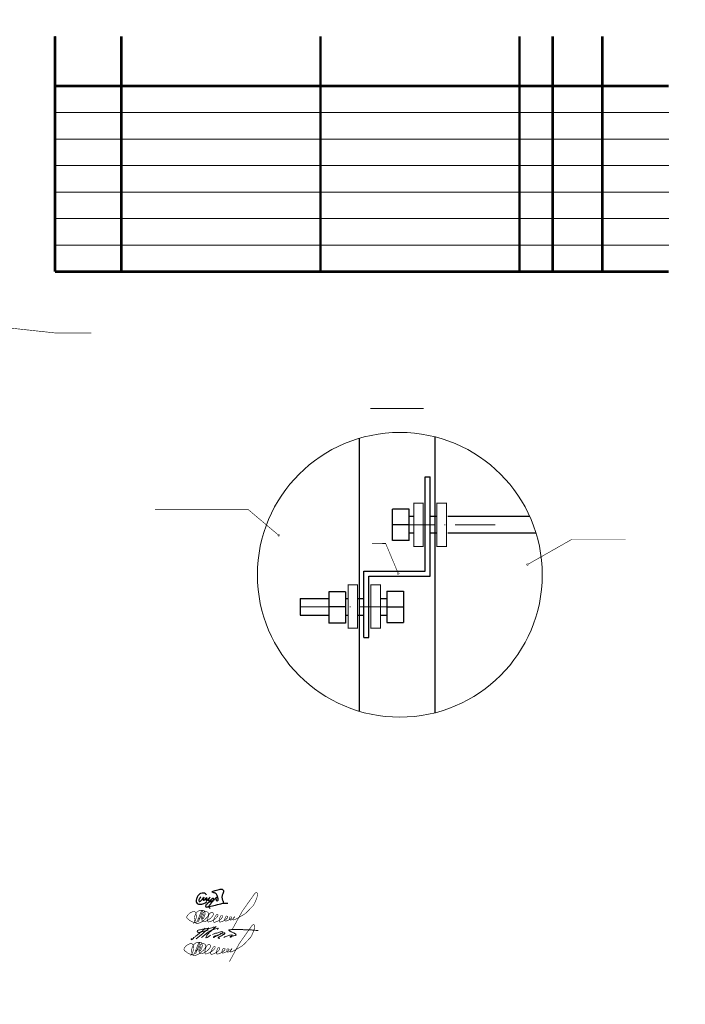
# Model space of a CAD drawing. Header units: millimetres. Extents: x 0 to 420, y 0 to 297.
# Tile 2 of 2: x 219 to 420, y 0 to 297. Entities that reach past the tile are written whole.
import ezdxf

# ---------------------------------------------------------------- set-up
doc = ezdxf.new("R2010")
doc.units = ezdxf.units.MM
for name, pattern in [('K5LT32770', [0]), ('K5LT32773', [0]), ('K5LT32782', [0]), ('K5LT32789', [0]), ('K5LT32790', [0]), ('K5LT32794', [0]), ('K5LT32797', [0]), ('K5LT32798', [18.2, 12, -3, 0.2, -3]), ('K5LT32801', [0]), ('K5LT_THIN', [0])]:
    doc.linetypes.add(name, pattern=pattern)

# ---------------------------------------------------------------- blocks, each defined once
blk = doc.blocks.new('U6')
at = {"color": 7, "linetype": 'K5LT32782', "const_width": 0.5}
blk.add_lwpolyline([(297.41, 141.51, 1), (297.48, 141.4, 1)], format="xyb", close=True, dxfattribs=at)
blk = doc.blocks.new('U7')
at = {"color": 7, "linetype": 'K5LT32782', "const_width": 0.5}
blk.add_lwpolyline([(372.47, 132.67, 1), (372.36, 132.61, 1)], format="xyb", close=True, dxfattribs=at)
blk = doc.blocks.new('U11')
at = {"color": 7, "linetype": 'K5LT32782', "const_width": 0.5}
blk.add_lwpolyline([(333.45, 129.98, 1), (333.5, 129.86, 1)], format="xyb", close=True, dxfattribs=at)
blk = doc.blocks.new('U17')
at = {"color": 7, "linetype": 'K5LT32770', "lineweight": 30}
for points, knots in [([(275.65, 32.93), (275.57, 33.09), (275.48, 33.21), (275.36, 33.31), (275.2, 33.45), (274.97, 33.53), (274.76, 33.56), (274.48, 33.61), (274.15, 33.55), (273.89, 33.44), (273.57, 33.3), (273.29, 33), (273.07, 32.72), (272.87, 32.45), (272.69, 32.12), (272.62, 31.79), (272.56, 31.54), (272.53, 31.26), (272.58, 31.02), (272.63, 30.8), (272.71, 30.53), (272.87, 30.39), (273.04, 30.24), (273.35, 30.22), (273.59, 30.2), (274, 30.16), (274.44, 30.3), (274.83, 30.43), (275.18, 30.55), (275.52, 30.71), (275.84, 30.91)], [0, 0, 0, 0, 1, 1, 1, 2, 2, 2, 3, 3, 3, 4, 4, 4, 5, 5, 5, 6, 6, 6, 7, 7, 7, 8, 8, 8, 9, 9, 9, 10, 10, 10, 10]), ([(273.91, 32.44), (273.83, 32.26), (273.73, 32.09), (273.63, 31.92), (273.54, 31.79), (273.39, 31.68), (273.35, 31.54), (273.32, 31.44), (273.3, 31.3), (273.34, 31.21), (273.37, 31.15), (273.43, 31.07), (273.49, 31.05), (273.59, 31), (273.74, 31.07), (273.85, 31.11), (274, 31.18), (274.1, 31.35), (274.22, 31.48), (274.5, 31.76), (275.09, 32.48), (275, 32.35), (274.97, 32.3), (274.75, 32.1), (274.69, 31.94), (274.64, 31.82), (274.56, 31.67), (274.6, 31.56), (274.63, 31.5), (274.7, 31.42), (274.76, 31.39), (274.85, 31.36), (274.98, 31.43), (275.08, 31.48), (275.36, 31.6), (275.63, 32.32), (275.67, 32.22), (275.69, 32.16), (275.58, 31.84), (275.57, 31.65), (275.57, 31.54), (275.53, 31.37), (275.59, 31.32), (275.65, 31.28), (275.82, 31.32), (275.91, 31.37), (275.98, 31.41), (276.03, 31.49), (276.09, 31.55), (276.33, 31.78), (276.74, 32.38), (276.73, 32.33), (276.73, 32.3), (276.37, 31.92), (276.32, 31.67), (276.3, 31.56), (276.25, 31.41), (276.3, 31.32), (276.34, 31.26), (276.44, 31.2), (276.5, 31.19), (276.63, 31.16), (276.77, 31.32), (276.89, 31.4), (277.04, 31.51), (277.17, 31.66), (277.31, 31.78), (277.39, 31.84), (277.46, 31.92), (277.55, 31.97), (277.59, 31.99), (277.65, 32.03), (277.69, 32.03), (277.75, 32.02), (277.77, 31.85), (277.77, 31.76), (277.79, 31.58), (277.63, 31.41), (277.54, 31.24), (277.42, 31), (277.26, 30.78), (277.11, 30.56), (276.89, 30.25), (276.69, 29.92), (276.41, 29.67), (276.24, 29.52), (276.08, 29.3), (275.87, 29.27), (275.78, 29.25), (275.65, 29.23), (275.58, 29.28), (275.52, 29.32), (275.49, 29.42), (275.47, 29.5), (275.45, 29.62), (275.48, 29.77), (275.52, 29.89), (275.59, 30.1), (275.75, 30.28), (275.91, 30.43), (276.05, 30.56), (276.22, 30.66), (276.39, 30.76), (276.59, 30.88), (276.8, 30.98), (277.01, 31.08), (277.12, 31.14), (277.23, 31.2), (277.34, 31.25), (277.49, 31.31), (277.68, 31.31), (277.81, 31.4), (277.92, 31.47), (278, 31.59), (278.1, 31.68), (278.33, 31.9), (278.51, 32.22), (278.8, 32.34), (278.84, 32.36), (278.92, 32.39), (278.93, 32.39), (278.94, 32.39), (278.82, 32.32), (278.77, 32.28), (278.72, 32.23), (278.65, 32.19), (278.61, 32.13), (278.54, 32.04), (278.52, 31.9), (278.51, 31.79), (278.51, 31.66), (278.54, 31.53), (278.6, 31.42), (278.64, 31.35), (278.68, 31.26), (278.74, 31.23), (278.82, 31.19), (278.98, 31.23), (279.05, 31.29), (279.13, 31.35), (279.16, 31.49), (279.18, 31.6), (279.21, 31.77), (279.14, 31.95), (279.11, 32.11), (279.08, 32.26), (279.05, 32.41), (278.99, 32.56), (278.93, 32.73), (278.83, 32.89), (278.73, 33.06), (278.66, 33.18), (278.6, 33.35), (278.48, 33.43), (278.42, 33.48), (278.33, 33.5), (278.25, 33.54), (278.12, 33.59), (277.99, 33.63), (277.85, 33.67), (277.72, 33.71), (277.58, 33.74), (277.45, 33.79), (277.38, 33.81), (277.26, 33.83), (277.25, 33.86), (277.24, 33.9), (277.39, 33.95), (277.47, 33.99), (277.61, 34.07), (277.78, 34.12), (277.94, 34.18), (278.43, 34.37), (278.94, 34.55), (279.47, 34.65), (279.69, 34.69), (279.94, 34.79), (280.16, 34.75), (280.28, 34.72), (280.42, 34.68), (280.52, 34.6), (280.62, 34.53), (280.73, 34.43), (280.76, 34.31), (280.8, 34.21), (280.76, 34.08), (280.74, 33.97), (280.72, 33.75), (280.68, 33.53), (280.59, 33.32), (280.53, 33.19), (280.41, 33.08), (280.37, 32.94), (280.34, 32.84), (280.34, 32.73), (280.33, 32.62), (280.32, 32.49), (280.3, 32.35), (280.3, 32.22), (280.31, 32.06), (280.35, 31.9), (280.39, 31.75), (280.42, 31.62), (280.48, 31.5), (280.52, 31.38), (280.56, 31.28), (280.6, 31.18), (280.64, 31.07), (280.67, 30.98), (280.7, 30.89), (280.72, 30.8), (280.73, 30.7), (280.73, 30.61), (280.72, 30.52)], [0, 0, 0, 0, 1, 1, 1, 2, 2, 2, 3, 3, 3, 4, 4, 4, 5, 5, 5, 6, 6, 6, 7, 7, 7, 8, 8, 8, 9, 9, 9, 10, 10, 10, 11, 11, 11, 12, 12, 12, 13, 13, 13, 14, 14, 14, 15, 15, 15, 16, 16, 16, 17, 17, 17, 18, 18, 18, 19, 19, 19, 20, 20, 20, 21, 21, 21, 22, 22, 22, 23, 23, 23, 24, 24, 24, 25, 25, 25, 26, 26, 26, 27, 27, 27, 28, 28, 28, 29, 29, 29, 30, 30, 30, 31, 31, 31, 32, 32, 32, 33, 33, 33, 34, 34, 34, 35, 35, 35, 36, 36, 36, 37, 37, 37, 38, 38, 38, 39, 39, 39, 40, 40, 40, 41, 41, 41, 42, 42, 42, 43, 43, 43, 44, 44, 44, 45, 45, 45, 46, 46, 46, 47, 47, 47, 48, 48, 48, 49, 49, 49, 50, 50, 50, 51, 51, 51, 52, 52, 52, 53, 53, 53, 54, 54, 54, 55, 55, 55, 56, 56, 56, 57, 57, 57, 58, 58, 58, 59, 59, 59, 60, 60, 60, 61, 61, 61, 62, 62, 62, 63, 63, 63, 64, 64, 64, 65, 65, 65, 66, 66, 66, 67, 67, 67, 68, 68, 68, 69, 69, 69, 70, 70, 70, 71, 71, 71, 71]), ([(276.81, 28.85), (276.57, 29.02), (276.43, 29.17), (276.38, 29.3), (276.25, 29.61), (277.38, 29.63), (277.89, 29.78), (278.58, 29.98), (279.28, 30.2), (279.98, 30.33), (280.42, 30.42), (280.86, 30.53), (281.3, 30.54), (281.55, 30.54), (281.79, 30.52), (282.04, 30.49)], [0, 0, 0, 0, 1, 1, 1, 2, 2, 2, 3, 3, 3, 4, 4, 4, 5, 5, 5, 5])]:
    blk.add_open_spline(points, degree=3, knots=knots, dxfattribs=at)
blk = doc.blocks.new('U18')
at = {"color": 7, "linetype": 'K5LT_THIN', "const_width": 0.18}
for points in [[(274.05, 17.59), (273.67, 16.63), (273.59, 16.45), (273.53, 16.24), (273.53, 16.16), (273.53, 16.09), (273.58, 16.06), (273.69, 16.07), (273.8, 16.18), (273.95, 16.35), (274.02, 16.49), (274.07, 16.6), (274.34, 17.37), (274.38, 17.64), (274.36, 17.91), (274.29, 18.28), (274.21, 18.45), (274.09, 18.59), (273.91, 18.68), (273.61, 18.72), (273.32, 18.72), (273, 18.7), (272.7, 18.63), (272.51, 18.55), (272.24, 18.37), (271.95, 18.16), (271.8, 17.98), (271.62, 17.68), (271.46, 17.41), (271.32, 17.02), (271.22, 16.69), (271.18, 16.35), (271.2, 15.84), (271.25, 15.4), (271.36, 15.03), (271.48, 14.89), (271.67, 14.77), (271.85, 14.73), (272.01, 14.73), (272.26, 14.77), (272.54, 14.83), (272.77, 14.9), (272.95, 14.99), (273.21, 15.11), (273.53, 15.3), (273.64, 15.39), (273.74, 15.48), (273.95, 15.65), (274.58, 16.18), (274.82, 16.41), (275.05, 16.68), (275.25, 16.97), (275.33, 17.16), (275.37, 17.41), (275.39, 17.66), (275.37, 17.82), (275.32, 17.98), (275.19, 18.12), (275.05, 18.21), (274.84, 18.26), (274.7, 18.28), (274.43, 18.28), (274.3, 18.28), (274.26, 18.28), (274.21, 18.27), (274.17, 18.25), (274.12, 18.23), (274.09, 18.2), (274, 18.12), (273.93, 18.03), (273.82, 17.89), (273.71, 17.73), (273.62, 17.56), (273.54, 17.39), (273.43, 17.08), (273.36, 16.84), (273.33, 16.59), (273.35, 16.15), (273.4, 15.93), (273.48, 15.67), (273.55, 15.52), (273.63, 15.42), (273.69, 15.33), (273.74, 15.29), (273.82, 15.25), (273.86, 15.24), (273.94, 15.22), (274.01, 15.22), (274.12, 15.22), (274.23, 15.25), (274.41, 15.3), (274.99, 15.6), (275.81, 16.11), (276.1, 16.35), (276.3, 16.55), (276.54, 16.83), (276.76, 17.15), (276.88, 17.36), (276.9, 17.41), (276.92, 17.48), (276.91, 17.56), (276.9, 17.63), (276.88, 17.72), (276.83, 17.81), (276.79, 17.87), (276.7, 17.95), (276.64, 17.98), (276.55, 18.01), (276.48, 18.02), (276.39, 18.02), (276.27, 18.01), (276.18, 17.98), (276.1, 17.95), (276.03, 17.91), (275.89, 17.81), (275.76, 17.69), (275.68, 17.58), (275.63, 17.48), (275.51, 17.23), (275.43, 16.98), (275.28, 16.57), (275.22, 16.3), (275.18, 16.03), (275.17, 15.7), (275.18, 15.55), (275.2, 15.42), (275.23, 15.33), (275.26, 15.28), (275.3, 15.23), (275.34, 15.2), (275.4, 15.19), (275.48, 15.18), (275.57, 15.2), (276.12, 15.37), (276.73, 15.64), (277.51, 16.16), (277.75, 16.38), (277.98, 16.63), (278.19, 16.92), (278.26, 17.1), (278.26, 17.23), (278.26, 17.29), (278.25, 17.34), (278.24, 17.36), (278.22, 17.39), (278.18, 17.42), (278.14, 17.45), (278.11, 17.46), (278.07, 17.47), (278, 17.46), (277.93, 17.43), (277.86, 17.39), (277.8, 17.34), (277.73, 17.25), (277.62, 17.1), (277.5, 16.91), (277.38, 16.73), (277.27, 16.5), (277.14, 16.22), (277.03, 15.98), (276.97, 15.81), (276.93, 15.57), (276.93, 15.38), (276.95, 15.21), (276.98, 15.18), (277.04, 15.12), (277.08, 15.1), (277.14, 15.08), (277.22, 15.08), (277.33, 15.09), (277.44, 15.12), (277.93, 15.28), (278.26, 15.44), (278.76, 15.74), (279.09, 15.98), (279.26, 16.14), (279.42, 16.33), (279.57, 16.55), (279.64, 16.69), (279.66, 16.82), (279.67, 16.91), (279.66, 16.96), (279.64, 17.02), (279.6, 17.07), (279.53, 17.12), (279.48, 17.13), (279.39, 17.13), (279.33, 17.13), (279.26, 17.1), (279.21, 17.07), (279.17, 17.04), (279.11, 16.97), (279.05, 16.87), (278.98, 16.73), (278.87, 16.5), (278.81, 16.33), (278.74, 16.09), (278.71, 15.83), (278.68, 15.6), (278.69, 15.46), (278.7, 15.39), (278.72, 15.33), (278.74, 15.28), (278.75, 15.23), (278.8, 15.18), (278.92, 15.15), (279.09, 15.17), (279.51, 15.28), (279.82, 15.41), (280.36, 15.71), (280.66, 15.94), (280.91, 16.17), (281.14, 16.38), (281.21, 16.51), (281.22, 16.72), (281.21, 16.82), (281.19, 16.87), (281.13, 16.92), (281.02, 16.94), (280.93, 16.95), (280.86, 16.94), (280.79, 16.92), (280.74, 16.89), (280.68, 16.81), (280.6, 16.69), (280.49, 16.48), (280.4, 16.25), (280.35, 16.08), (280.3, 15.92), (280.28, 15.78), (280.28, 15.72), (280.29, 15.65), (280.32, 15.61), (280.4, 15.52), (280.48, 15.46), (280.56, 15.44), (280.73, 15.47), (280.99, 15.57), (281.43, 15.75), (281.77, 15.91), (282.04, 16.08), (282.25, 16.23), (282.41, 16.38), (282.46, 16.47), (282.46, 16.54), (282.42, 16.61), (282.38, 16.65), (282.31, 16.69), (282.22, 16.72), (282.11, 16.73), (282.04, 16.72), (281.98, 16.72), (281.91, 16.68), (281.83, 16.57), (281.8, 16.49), (281.78, 16.37), (281.78, 16.27), (281.8, 16.13), (281.81, 15.99), (281.84, 15.91), (281.86, 15.84), (281.89, 15.81), (281.92, 15.78), (281.99, 15.77), (282.13, 15.77), (282.28, 15.79), (282.44, 15.87), (282.58, 15.96), (282.76, 16.08), (282.92, 16.22), (283.07, 16.36), (283.26, 16.6), (283.29, 16.66), (283.31, 16.73), (283.28, 16.76), (283.23, 16.75), (283.18, 16.72), (283.11, 16.62), (283, 16.45), (282.88, 16.24), (282.84, 16.15), (282.82, 16), (282.83, 15.93), (282.86, 15.88), (282.88, 15.84), (282.92, 15.81), (282.96, 15.8), (283.03, 15.8), (283.1, 15.82), (283.38, 15.93), (283.9, 16.16), (284.55, 16.54), (285.72, 17.19), (286.34, 17.57), (286.75, 17.91), (287.35, 18.49), (288.04, 19.24), (288.89, 20.11), (289.27, 20.71), (289.74, 21.83), (289.95, 22.32), (290.08, 22.8), (290.16, 23.2), (290.18, 23.51), (290.18, 23.65), (290.14, 23.82), (290.06, 23.95), (289.93, 24.01), (289.79, 24.02), (289.69, 24), (289.6, 23.97), (289.48, 23.87), (289.4, 23.78), (289.23, 23.56), (286.51, 19.71), (286, 18.98), (285.54, 18.31), (282.55, 12.86)], [(273.66, 18.55), (273.48, 18.54), (273.41, 18.5), (273.27, 18.38), (273.14, 18.12), (272.74, 17.11), (272.24, 15.78), (272.04, 15.35), (271.91, 15.19), (271.6, 15.03), (271.46, 15), (271.25, 15), (270.99, 15.05), (270.74, 15.13), (270.45, 15.24), (270.21, 15.36), (269.99, 15.46), (269.79, 15.61), (269.59, 15.78), (269.37, 15.96), (269.14, 16.12), (268.99, 16.28), (268.92, 16.4), (268.87, 16.55), (268.88, 16.71), (268.94, 16.9), (269.06, 17.1), (269.4, 17.5), (269.72, 17.8), (270.08, 18.03), (270.52, 18.22), (270.8, 18.3), (270.98, 18.33), (271.07, 18.32), (271.17, 18.3), (271.31, 18.24), (271.42, 18.17), (271.53, 18.03), (271.63, 17.8), (271.69, 17.42), (271.72, 17.13), (271.74, 16.74), (271.72, 16.53), (271.66, 16.27), (271.58, 15.95), (271.49, 15.72), (271.34, 15.36), (271.21, 15.13), (270.89, 14.68)], [(273.66, 18.55), (272.34, 15.13)], [(272.17, 16.04), (273.08, 16.48)]]:
    blk.add_lwpolyline(points, dxfattribs=at)
blk = doc.blocks.new('U19')
at = {"color": 7, "linetype": 'K5LT_THIN', "lineweight": 18}
blk.add_arc((253.28, 46.09), 32.63, 306.1798, 315.028, dxfattribs=at)
for points, knots in [([(271.12, 19.82), (271.1, 19.78), (271.07, 19.71), (271.02, 19.57), (271.2, 19.43), (271.53, 19.74), (271.88, 20.18), (272.53, 20.61), (273.19, 21.19), (273.92, 21.76), (274.65, 22.37), (275.07, 22.79), (275.26, 22.99)], [0, 0, 0, 0, 0.113653, 0.254015, 0.376707, 0.660679, 1.362779, 2.210229, 2.931504, 4.015017, 4.972839, 5.797245, 5.797245, 5.797245, 5.797245]), ([(276.12, 22.38), (275.59, 22.24), (274.69, 22), (273.69, 21.69), (273.04, 21.69), (272.81, 22), (272.95, 22.34), (273.35, 22.37), (273.83, 22.51), (274.66, 22.63), (275.82, 22.95), (276.94, 22.83), (277.88, 23.46), (278.15, 23.11), (278.01, 23.06), (277.91, 23.02)], [0, 0, 0, 0, 1.640413, 2.788647, 3.181003, 3.475016, 3.785471, 4.050237, 4.604416, 5.320544, 6.566646, 8.105837, 8.942503, 9.016001, 9.262776, 9.262776, 9.262776, 9.262776]), ([(274.11, 20.14), (274.52, 20.48), (275.27, 21.1), (276.35, 21.87), (277.31, 22.49), (278.26, 22.68), (278.82, 22.88), (279.11, 22.93), (279.16, 22.9), (279.17, 22.82), (279.06, 22.75), (278.99, 22.67), (278.94, 22.61), (278.93, 22.59)], [0, 0, 0, 0, 1.600081, 2.884789, 3.999168, 4.989608, 5.748814, 5.808954, 5.844678, 5.9081, 6.008557, 6.193433, 6.246811, 6.246811, 6.246811, 6.246811]), ([(276.66, 21.79), (276.44, 21.56), (276.06, 21.18), (275.62, 20.7), (275.25, 19.65), (276.17, 20.31), (276.87, 20.82)], [0, 0, 0, 0, 0.943722, 1.596659, 2.060412, 3.620108, 3.620108, 3.620108, 3.620108]), ([(278.55, 23.5), (278.26, 23.21), (277.67, 22.64), (277.06, 22.1), (276.75, 21.82)], [0, 0, 0, 0, 1.224779, 2.458686, 2.458686, 2.458686, 2.458686]), ([(277.48, 21.09), (277.79, 21.2), (278.3, 21.38), (279.02, 21.59), (279.58, 21.73), (280.04, 21.88), (280.38, 21.96), (280.67, 21.81), (280.46, 21.48), (279.93, 21.24), (279.02, 20.72), (278.44, 20.57), (277.63, 20.07), (278.1, 20.65), (278.77, 20.69), (279.82, 21.27), (280.5, 21.52), (281.32, 21.59), (281.06, 21.11), (280.62, 21.06), (280.23, 20.59), (279.68, 20.46), (279.36, 20.25), (279.13, 20.06), (279.35, 19.8), (279.56, 19.87), (279.71, 19.93)], [0, 0, 0, 0, 0.990963, 1.623035, 2.227872, 2.723593, 3.088374, 3.278162, 3.505494, 3.99811, 5.147713, 6.302849, 6.633495, 6.869523, 7.817376, 8.903985, 10.181806, 10.436559, 10.772489, 11.221547, 11.804027, 12.456012, 12.832551, 13.028922, 13.203282, 13.634223, 13.634223, 13.634223, 13.634223]), ([(280.93, 20.2), (281.13, 20.29), (281.52, 20.46), (282.08, 20.65), (282.69, 20.85), (283.04, 20.9), (283.42, 20.99), (283.44, 20.82), (283.24, 20.71), (283.17, 20.43), (283.02, 20.28), (282.71, 20.18), (282.86, 20.4), (283.07, 20.45), (283.36, 20.59), (283.74, 20.62), (284.09, 20.75), (284.35, 20.81), (284.59, 20.83), (284.54, 21.08), (284.37, 21.27), (284.02, 21.41), (283.66, 21.64), (283.26, 21.79), (282.95, 21.96), (282.67, 22.08), (282.5, 22.21), (282.38, 22.34), (282.47, 22.53), (282.8, 22.49), (283.25, 22.54), (284.47, 22.5), (285.87, 22.57), (287.35, 22.48), (288.31, 22.54), (289.12, 22.44), (289.87, 22.33), (290.46, 22.33), (290.94, 22.27), (291.17, 22.25), (291.28, 22.24)], [0, 0, 0, 0, 0.64163, 1.29356, 1.794076, 2.471833, 2.611863, 2.671968, 2.913963, 3.1978, 3.472127, 3.65366, 3.783753, 4.022062, 4.337011, 4.71493, 5.169515, 5.417604, 5.569151, 5.768386, 5.982635, 6.339042, 6.859114, 7.263983, 7.608077, 7.940186, 8.151131, 8.270542, 8.429415, 8.641048, 9.147181, 9.852258, 12.263923, 13.365611, 14.28805, 15.131885, 15.811435, 16.555968, 16.916296, 17.247859, 17.247859, 17.247859, 17.247859])]:
    blk.add_open_spline(points, degree=3, knots=knots, dxfattribs=at)
blk = doc.blocks.new('U20')
at = {"color": 7, "linetype": 'K5LT_THIN', "const_width": 0.18}
for points in [[(274.89, 27.26), (274.51, 26.29), (274.43, 26.11), (274.37, 25.91), (274.36, 25.83), (274.37, 25.76), (274.42, 25.72), (274.53, 25.74), (274.64, 25.84), (274.79, 26.01), (274.86, 26.15), (274.91, 26.26), (275.18, 27.03), (275.21, 27.3), (275.2, 27.58), (275.13, 27.95), (275.05, 28.11), (274.92, 28.25), (274.74, 28.34), (274.44, 28.38), (274.16, 28.38), (273.84, 28.36), (273.54, 28.29), (273.35, 28.21), (273.08, 28.04), (272.79, 27.82), (272.64, 27.64), (272.45, 27.34), (272.3, 27.07), (272.16, 26.69), (272.05, 26.35), (272.01, 26.01), (272.04, 25.5), (272.08, 25.06), (272.2, 24.7), (272.32, 24.56), (272.51, 24.44), (272.69, 24.39), (272.84, 24.39), (273.1, 24.43), (273.38, 24.49), (273.61, 24.56), (273.79, 24.66), (274.04, 24.77), (274.37, 24.97), (274.48, 25.05), (274.58, 25.14), (274.79, 25.31), (275.42, 25.84), (275.65, 26.07), (275.89, 26.35), (276.09, 26.64), (276.17, 26.82), (276.21, 27.08), (276.23, 27.32), (276.2, 27.48), (276.16, 27.65), (276.03, 27.78), (275.88, 27.87), (275.68, 27.92), (275.54, 27.95), (275.27, 27.95), (275.14, 27.95), (275.1, 27.94), (275.04, 27.93), (275, 27.92), (274.95, 27.89), (274.92, 27.86), (274.84, 27.78), (274.77, 27.7), (274.65, 27.56), (274.55, 27.4), (274.46, 27.22), (274.38, 27.05), (274.27, 26.74), (274.19, 26.51), (274.17, 26.26), (274.19, 25.81), (274.24, 25.59), (274.31, 25.33), (274.39, 25.18), (274.46, 25.08), (274.53, 25), (274.58, 24.95), (274.65, 24.91), (274.7, 24.9), (274.78, 24.88), (274.85, 24.88), (274.96, 24.88), (275.07, 24.91), (275.25, 24.97), (275.82, 25.26), (276.65, 25.78), (276.94, 26.02), (277.14, 26.21), (277.38, 26.49), (277.6, 26.81), (277.72, 27.02), (277.74, 27.07), (277.75, 27.15), (277.75, 27.22), (277.74, 27.29), (277.71, 27.38), (277.67, 27.48), (277.62, 27.53), (277.53, 27.61), (277.47, 27.65), (277.39, 27.68), (277.31, 27.68), (277.23, 27.68), (277.11, 27.67), (277.02, 27.65), (276.93, 27.61), (276.86, 27.57), (276.73, 27.47), (276.6, 27.35), (276.52, 27.25), (276.46, 27.14), (276.35, 26.89), (276.27, 26.64), (276.12, 26.23), (276.06, 25.96), (276.02, 25.7), (276.01, 25.36), (276.01, 25.21), (276.04, 25.08), (276.07, 24.99), (276.09, 24.94), (276.14, 24.89), (276.18, 24.86), (276.23, 24.85), (276.31, 24.85), (276.41, 24.86), (276.96, 25.03), (277.56, 25.3), (278.35, 25.82), (278.59, 26.05), (278.81, 26.29), (279.03, 26.58), (279.1, 26.77), (279.1, 26.89), (279.1, 26.95), (279.09, 27), (279.08, 27.03), (279.05, 27.05), (279.02, 27.09), (278.98, 27.11), (278.94, 27.13), (278.91, 27.13), (278.84, 27.12), (278.77, 27.1), (278.7, 27.06), (278.64, 27), (278.57, 26.91), (278.46, 26.76), (278.34, 26.58), (278.22, 26.39), (278.1, 26.16), (277.98, 25.89), (277.86, 25.64), (277.81, 25.47), (277.77, 25.24), (277.77, 25.05), (277.79, 24.88), (277.82, 24.84), (277.87, 24.79), (277.91, 24.76), (277.98, 24.74), (278.06, 24.74), (278.17, 24.75), (278.28, 24.79), (278.77, 24.95), (279.1, 25.11), (279.59, 25.4), (279.92, 25.64), (280.1, 25.8), (280.25, 25.99), (280.4, 26.21), (280.48, 26.35), (280.5, 26.48), (280.51, 26.57), (280.5, 26.63), (280.48, 26.68), (280.43, 26.74), (280.36, 26.78), (280.32, 26.79), (280.23, 26.79), (280.17, 26.79), (280.1, 26.77), (280.04, 26.73), (280, 26.7), (279.95, 26.63), (279.89, 26.53), (279.82, 26.39), (279.71, 26.16), (279.65, 26), (279.58, 25.76), (279.55, 25.49), (279.52, 25.26), (279.52, 25.13), (279.54, 25.05), (279.55, 24.99), (279.57, 24.94), (279.59, 24.89), (279.63, 24.84), (279.75, 24.81), (279.93, 24.84), (280.35, 24.95), (280.65, 25.07), (281.19, 25.37), (281.5, 25.61), (281.75, 25.83), (281.97, 26.04), (282.04, 26.18), (282.06, 26.39), (282.05, 26.48), (282.02, 26.53), (281.97, 26.58), (281.86, 26.6), (281.77, 26.61), (281.69, 26.61), (281.63, 26.58), (281.58, 26.55), (281.52, 26.47), (281.44, 26.35), (281.33, 26.14), (281.24, 25.91), (281.19, 25.74), (281.14, 25.58), (281.12, 25.44), (281.12, 25.38), (281.13, 25.31), (281.16, 25.27), (281.24, 25.18), (281.32, 25.12), (281.4, 25.1), (281.57, 25.13), (281.83, 25.23), (282.27, 25.41), (282.61, 25.57), (282.87, 25.74), (283.09, 25.9), (283.25, 26.04), (283.29, 26.14), (283.29, 26.2), (283.26, 26.27), (283.22, 26.31), (283.15, 26.35), (283.06, 26.38), (282.95, 26.39), (282.87, 26.38), (282.82, 26.38), (282.74, 26.34), (282.66, 26.23), (282.64, 26.15), (282.62, 26.04), (282.62, 25.94), (282.64, 25.79), (282.65, 25.66), (282.67, 25.57), (282.69, 25.51), (282.73, 25.47), (282.76, 25.44), (282.82, 25.43), (282.97, 25.43), (283.12, 25.45), (283.28, 25.53), (283.42, 25.62), (283.6, 25.75), (283.76, 25.89), (283.91, 26.03), (284.1, 26.27), (284.13, 26.32), (284.14, 26.39), (284.12, 26.42), (284.07, 26.42), (284.02, 26.38), (283.95, 26.29), (283.83, 26.11), (283.72, 25.91), (283.67, 25.81), (283.66, 25.66), (283.67, 25.59), (283.7, 25.54), (283.72, 25.5), (283.76, 25.48), (283.8, 25.46), (283.86, 25.46), (283.93, 25.48), (284.22, 25.59), (284.74, 25.82), (285.39, 26.21), (286.56, 26.86), (287.18, 27.24), (287.59, 27.57), (288.18, 28.15), (288.88, 28.9), (289.73, 29.77), (290.11, 30.37), (290.58, 31.49), (290.79, 31.98), (290.92, 32.46), (290.99, 32.86), (291.02, 33.17), (291.02, 33.31), (290.98, 33.48), (290.9, 33.62), (290.77, 33.67), (290.62, 33.68), (290.53, 33.67), (290.44, 33.63), (290.32, 33.53), (290.23, 33.45), (290.07, 33.22), (287.35, 29.37), (286.83, 28.65), (286.38, 27.97), (283.38, 22.53)], [(274.5, 28.22), (274.32, 28.2), (274.25, 28.17), (274.11, 28.04), (273.97, 27.79), (273.58, 26.77), (273.08, 25.44), (272.88, 25.01), (272.75, 24.86), (272.44, 24.69), (272.3, 24.66), (272.09, 24.66), (271.83, 24.72), (271.57, 24.8), (271.28, 24.91), (271.05, 25.02), (270.83, 25.13), (270.63, 25.28), (270.42, 25.45), (270.21, 25.62), (269.98, 25.79), (269.83, 25.94), (269.75, 26.06), (269.71, 26.21), (269.71, 26.37), (269.78, 26.56), (269.9, 26.76), (270.24, 27.17), (270.56, 27.47), (270.92, 27.69), (271.35, 27.88), (271.64, 27.97), (271.82, 27.99), (271.91, 27.99), (272.01, 27.97), (272.15, 27.9), (272.25, 27.83), (272.36, 27.7), (272.47, 27.46), (272.53, 27.09), (272.56, 26.79), (272.57, 26.41), (272.56, 26.2), (272.5, 25.93), (272.41, 25.61), (272.33, 25.38), (272.18, 25.02), (272.05, 24.79), (271.72, 24.34)], [(274.5, 28.21), (273.17, 24.8)], [(273, 25.7), (273.91, 26.14)]]:
    blk.add_lwpolyline(points, dxfattribs=at)

msp = doc.modelspace()

# ---------------------------------------------------------------- linework, layer by layer
at = {"color": 7, "linetype": 'K5LT32797', "lineweight": 18}
for p, q in [((230, 292), (230, 280)), ((230, 269), (415, 269)), ((230, 261), (415, 261)), ((230, 253), (415, 253)), ((230, 245), (415, 245)), ((230, 237), (415, 237)), ((230, 229), (415, 229))]:
    msp.add_line(p, q, dxfattribs=at)
at = {"color": 7, "linetype": 'K5LT32790', "lineweight": 13}
for p, q in [((325.103, 179.674), (341.1, 179.674)), ((329.681, 138.976), (328.681, 138.976))]:
    msp.add_line(p, q, dxfattribs=at)
at = {"color": 7, "linetype": 'K5LT32794', "lineweight": 30}
for p, q in [((321.7, 170.717), (321.7, 88.394)), ((344.522, 171.173), (344.522, 87.938)), ((341.548, 130.635), (341.548, 159.135)), ((341.548, 159.135), (343.048, 159.135)), ((343.048, 129.135), (343.048, 159.135)), ((336.753, 149.383), (331.753, 149.383)), ((331.753, 139.936), (331.753, 149.383)), ((336.753, 139.936), (336.753, 149.383)), ((338.129, 147.16), (336.753, 147.16)), ((345.123, 147.16), (343.048, 147.16)), ((373.107, 147.16), (348.458, 147.16)), ((336.753, 144.66), (331.753, 144.66)), ((336.753, 139.936), (331.753, 139.936)), ((338.129, 142.16), (336.753, 142.16)), ((345.123, 142.16), (343.048, 142.16)), ((374.99, 142.16), (348.458, 142.16)), ((323.048, 110.635), (323.048, 130.635)), ((323.048, 130.635), (341.548, 130.635)), ((324.548, 129.135), (343.048, 129.135)), ((324.548, 110.635), (324.548, 129.135)), ((303.86, 122.358), (312.538, 122.358)), ((303.86, 122.358), (303.86, 117.358)), ((312.538, 124.374), (312.538, 114.927)), ((317.566, 124.374), (312.566, 124.374)), ((317.566, 124.374), (317.566, 114.927)), ((317.566, 122.358), (318.32, 122.358)), ((321.164, 122.358), (322.179, 122.358)), ((322.179, 122.358), (323.048, 122.358)), ((328.088, 122.358), (330.026, 122.358)), ((330.026, 124.582), (335.026, 124.582)), ((330.026, 124.582), (330.026, 115.135)), ((335.026, 124.582), (335.026, 115.135)), ((317.538, 119.858), (312.538, 119.858)), ((330.026, 119.858), (335.026, 119.858)), ((303.86, 117.358), (312.538, 117.358)), ((317.566, 117.358), (318.32, 117.358)), ((321.164, 117.358), (322.179, 117.358)), ((322.179, 117.358), (323.048, 117.358)), ((328.088, 117.358), (330.026, 117.358)), ((317.566, 114.927), (312.566, 114.927)), ((330.026, 115.135), (335.026, 115.135)), ((323.048, 110.635), (324.548, 110.635))]:
    msp.add_line(p, q, dxfattribs=at)
at = {"color": 7, "linetype": 'K5LT32798', "lineweight": 13}
for p, q in [((332.432, 144.66), (364.785, 144.66)), ((334.027, 119.858), (300.998, 119.858))]:
    msp.add_line(p, q, dxfattribs=at)
at = {"color": 7, "linetype": 'K5LT32801', "const_width": 0.75}
for points in [[(230, 292), (230, 221)], [(230, 292), (230, 221)], [(250, 292), (250, 221)], [(310, 292), (310, 221)], [(370, 292), (370, 221)], [(380, 292), (380, 221)], [(395, 292), (395, 221)], [(415, 277), (230, 277)], [(230, 221), (415, 221)]]:
    msp.add_lwpolyline(points, dxfattribs=at)
at = {"color": 7, "linetype": 'K5LT32789', "const_width": 0.18}
for points in [[(207.81, 204.928), (230.129, 202.498)], [(230.129, 202.498), (240.936, 202.498)], [(260.163, 149.216), (288.256, 149.216)], [(297.44, 141.456), (288.256, 149.216)], [(372.411, 132.639), (385.73, 140.209)], [(385.73, 140.209), (401.992, 140.209)], [(325.554, 138.976), (328.681, 138.976)], [(333.474, 129.92), (329.681, 138.976)]]:
    msp.add_lwpolyline(points, dxfattribs=at)
at = {"color": 7, "linetype": 'K5LT32773', "const_width": 0.3}
for points in [[(340.973, 138.076), (338.129, 138.076), (338.129, 151.196), (340.973, 151.196)], [(347.967, 138.076), (345.123, 138.076), (345.123, 151.196), (347.967, 151.196)], [(321.164, 126.559), (318.32, 126.559), (318.32, 113.439), (321.164, 113.439)], [(328.088, 126.559), (325.243, 126.559), (325.243, 113.439), (328.088, 113.439)]]:
    msp.add_lwpolyline(points, close=True, dxfattribs=at)
at = {"color": 7, "linetype": 'K5LT32797', "lineweight": 18}
msp.add_circle((333.939, 129.556), 42.942, dxfattribs=at)

# ---------------------------------------------------------------- block references
for name in ['U6', 'U7', 'U11', 'U20', 'U17', 'U18', 'U19']:
    msp.add_blockref(name, (0, 0))

doc.saveas('drawing.dxf')
